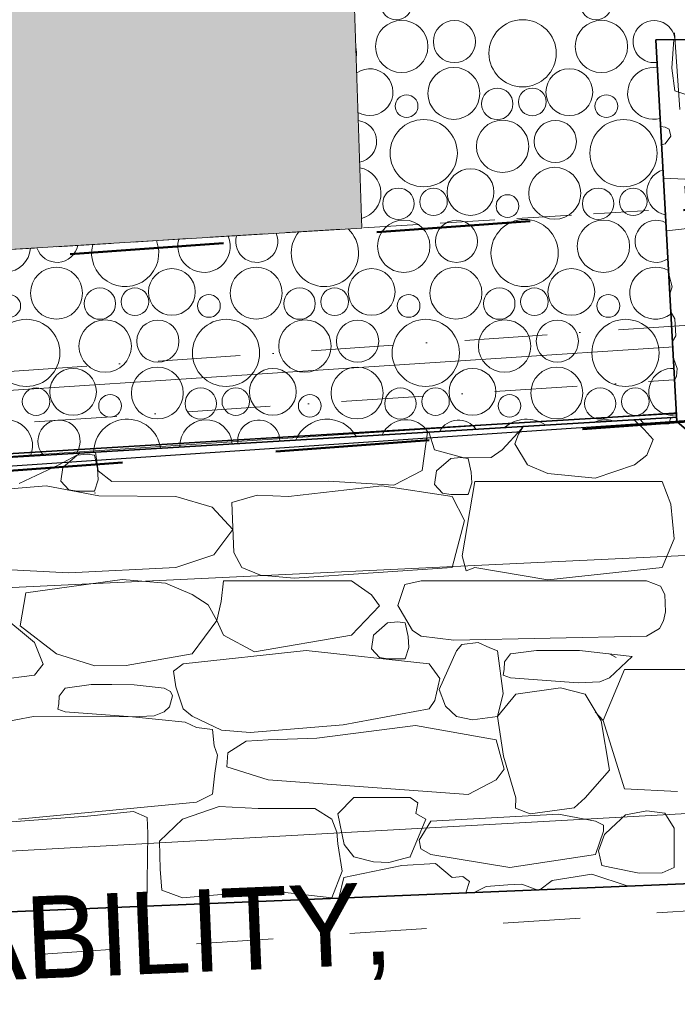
# Model space of a CAD drawing. Header units: millimetres. Extents: x -738537 to 1850049, y -250217 to 604013.
# Tile 27 of 204: x -621699 to -620502, y 80286 to 82080. Entities that reach past the tile are written whole.
import ezdxf

# ---------------------------------------------------------------- set-up
doc = ezdxf.new("R2010")
doc.units = ezdxf.units.MM
doc.header["$MEASUREMENT"] = 0
doc.set_wipeout_variables(frame=1)
for name, pattern in [('Dashed', [280, 140, -140]), ('Dot & Dashed', [280, 150, -60, 0, -70]), ('Hidden Line', [140, 100, -40]), ('Wipeout_Contour', [1000, 0, -1000])]:
    doc.linetypes.add(name, pattern=pattern)
for name, color, linetype, lineweight in [('0_Pen_No__161', 1, 'Continuous', 5), ('0_Pen_No__170', 9, 'Continuous', 0), ('A_BEAMS_Pen_No__69', 255, 'Continuous', 20), ('A_BEAMS_Pen_No__90', 255, 'Continuous', 20), ('A_SURVEY_Pen_No__6', 7, 'Continuous', 5), ('A_WALL LOAD_Pen_No__1', 214, 'Continuous', 35), ('A_WALL LOAD_Pen_No__3', 30, 'Continuous', 15), ('BUILDING_Pen_No__2', 1, 'Continuous', 25), ('C-GRID _Pen_No__5', 4, 'Continuous', 5), ('MARKETING_Pen_No__1', 214, 'Continuous', 35)]:
    doc.layers.add(name, color=color, linetype=linetype, lineweight=lineweight)
for name, color, linetype, lineweight, true_color in [('0_Pen_No__171', 7, 'Continuous', 0, 0xdadada), ('0_Pen_No__28', 7, 'Continuous', 50, 0xff9390), ('MARKETING_Pen_No__7', 7, 'Continuous', 5, 0x9f07ff), ('ROAD_Pen_No__7', 7, 'Continuous', 5, 0x9f07ff)]:
    doc.layers.add(name, color=color, linetype=linetype, lineweight=lineweight, true_color=true_color)
doc.layers.add('A_BEAMS', color=7, linetype='Continuous')
doc.layers.add('MARKETING', color=7, linetype='Continuous')
doc.styles.add('GENERATED_STYLE_1', font='GOTHIC.TTF')

# ---------------------------------------------------------------- blocks, each defined once
blk = doc.blocks.new('*X3')
at = {"layer": '0_Pen_No__170', "color": 9, "linetype": 'Continuous', "lineweight": 0}
for centre, radius in [((-621013.1, 82108.9), 28.6), ((-620649.4, 82108.9), 28.6), ((-621003.4, 82031.5), 47.7), ((-620907.4, 82040.4), 38.4), ((-620783.3, 82019.1), 61.2), ((-620639.7, 82031.5), 47.7), ((-620908.4, 81946), 47.3), ((-620698.2, 81948.2), 42.6), ((-620994.5, 81922.7), 20.7), ((-620829.4, 81926.9), 28.6), ((-620765.5, 81930.4), 25.1), ((-620630.8, 81922.7), 20.7), ((-620963.3, 81837.1), 61.2), ((-620819.7, 81849.5), 47.7), ((-620723.7, 81858.4), 38.4), ((-620599.6, 81837.1), 61.2), ((-620878.2, 81766.2), 42.6), ((-620724.7, 81764), 47.3), ((-621009.4, 81744.9), 28.6), ((-620945.5, 81748.4), 25.1), ((-620810.8, 81740.7), 20.7), ((-620645.7, 81744.9), 28.6), ((-620581.8, 81748.4), 25.1), ((-620999.7, 81667.5), 47.7), ((-620903.7, 81676.4), 38.4), ((-620779.6, 81655.1), 61.2), ((-620636, 81667.5), 47.7), ((-621632.1, 81582), 47.3), ((-621421.9, 81584.2), 42.6), ((-621268.4, 81582), 47.3), ((-621058.2, 81584.2), 42.6), ((-620904.7, 81582), 47.3), ((-620694.5, 81584.2), 42.6), ((-621553.1, 81562.9), 28.6), ((-621489.2, 81566.4), 25.1), ((-621189.4, 81562.9), 28.6), ((-621125.5, 81566.4), 25.1), ((-620825.7, 81562.9), 28.6), ((-620761.8, 81566.4), 25.1), ((-621718.2, 81558.7), 20.7), ((-621354.5, 81558.7), 20.7), ((-620990.8, 81558.7), 20.7), ((-620627.1, 81558.7), 20.7), ((-621687, 81473.1), 61.2), ((-621543.4, 81485.5), 47.7), ((-621447.4, 81494.4), 38.4), ((-621323.3, 81473.1), 61.2), ((-621179.7, 81485.5), 47.7), ((-621083.7, 81494.4), 38.4), ((-620959.6, 81473.1), 61.2), ((-620816, 81485.5), 47.7), ((-620720, 81494.4), 38.4), ((-620595.9, 81473.1), 61.2), ((-621601.9, 81402.2), 42.6), ((-621448.4, 81400), 47.3), ((-621238.2, 81402.2), 42.6), ((-621084.7, 81400), 47.3), ((-620874.5, 81402.2), 42.6), ((-620721, 81400), 47.3), ((-621669.2, 81384.4), 25.1), ((-621369.4, 81380.9), 28.6), ((-621305.5, 81384.4), 25.1), ((-621005.7, 81380.9), 28.6), ((-620941.8, 81384.4), 25.1), ((-620642, 81380.9), 28.6), ((-620578.1, 81384.4), 25.1), ((-621534.5, 81376.7), 20.7), ((-621170.8, 81376.7), 20.7), ((-620807.1, 81376.7), 20.7)]:
    blk.add_circle(centre, radius, dxfattribs=at)
for centre, radius, start, end in [((-620543.7, 82040.4), 38.4, 4.6797, 278.2143), ((-621147, 82019.1), 61.2, 352.8619, 10.8716), ((-620544.7, 81946), 47.3, 81.4594, 284.8104), ((-621061.9, 81948.2), 42.6, 240.278, 123.4556), ((-621087.4, 81858.4), 38.4, 281.058, 82.6755), ((-621088.4, 81764), 47.3, 284.3414, 79.3922), ((-620514.5, 81766.2), 42.6, 107.8067, 258.4631), ((-620540, 81676.4), 38.4, 62.405, 303.8648), ((-621267.4, 81676.4), 38.4, 164.4069, 22.5639), ((-621143.3, 81655.1), 61.2, 141.0314, 45.9394), ((-621507, 81655.1), 61.2, 165.1983, 21.7724), ((-621363.4, 81667.5), 47.7, 164.5247, 22.4461), ((-621727.1, 81667.5), 47.7, 191.4505, 355.5203), ((-621631.1, 81676.4), 38.4, 197.9404, 349.0304), ((-620541, 81582), 47.3, 60.1191, 306.1507), ((-620510.8, 81402.2), 42.6, 85.809, 280.4608), ((-621723.4, 81303.6), 47.7, 337.6282, 209.2529), ((-621627.4, 81312.4), 38.4, 325.0653, 221.8159), ((-621503.3, 81291.1), 61.2, 8.0077, 178.8735), ((-621359.7, 81303.6), 47.7, 4.7078, 182.1734), ((-621263.7, 81312.4), 38.4, 0.4755, 186.4057), ((-621139.6, 81291.1), 61.2, 29.3029, 157.5783), ((-620996, 81303.6), 47.7, 32.1034, 154.7777), ((-620900, 81312.4), 38.4, 34.5956, 152.2856), ((-620775.9, 81291.1), 61.2, 55.8878, 130.9934), ((-620632.3, 81303.6), 47.7, 73.0262, 113.855)]:
    blk.add_arc(centre, radius, start, end, dxfattribs=at)
blk = doc.blocks.new('Fill_2', base_point=(0, 0))
at = {"color": 254, "linetype": 'Wipeout_Contour', "lineweight": 0, "ltscale": 14005644.7295551}
blk.add_wipeout([(-629509.8, 81186.9), (-636562.3, 79781.8), (-636489.6, 79417.3), (-629462, 80817.5), (-620502.8, 81356.1), (-620540.5, 82043.7), (-601136.6, 81925.1), (-601127.3, 81469.6), (-590151.9, 81021), (-590021.9, 81719.9), (-589769.8, 81683.3), (-588537.1, 88325.9), (-581323.3, 84127), (-581890.9, 80218.2), (-581481.7, 80187.1), (-580849.5, 84486.2), (-589699.4, 89557.9), (-590288.4, 81899.2), (-594388.9, 82642), (-600414.3, 82313.5), (-600427.4, 82955.9), (-621103.7, 82547.9), (-621076.1, 81700.6)], dxfattribs=at)
at = {"layer": '0_Pen_No__170', "color": 255, "linetype": 'Continuous', "lineweight": 0, "flags": 128}
blk.add_lwpolyline([(-629509.8, 81186.9), (-636562.3, 79781.8), (-636489.6, 79417.3), (-629462, 80817.5), (-620502.8, 81356.1), (-620540.5, 82043.7), (-601136.6, 81925.1), (-601127.3, 81469.6), (-590151.9, 81021), (-590021.9, 81719.9), (-589769.8, 81683.3), (-588537.1, 88325.9), (-581323.3, 84127), (-581890.9, 80218.2), (-581481.7, 80187.1), (-580849.5, 84486.2), (-589699.4, 89557.9), (-590288.4, 81899.2), (-594388.9, 82642), (-600414.3, 82313.5), (-600427.4, 82955.9), (-621103.7, 82547.9), (-621076.1, 81700.6)], close=True, dxfattribs=at)
at = {"layer": '0_Pen_No__170', "color": 9, "linetype": 'Continuous', "lineweight": 0}
blk.add_blockref('*X3', (0, 0), dxfattribs=at)
blk = doc.blocks.new('IPE Beam 20[2]', base_point=(-619855.8, 81466.6))
at = {"layer": 'A_BEAMS_Pen_No__69', "color": 255, "linetype": 'Dot & Dashed', "lineweight": 20}
blk.add_line((-619845.4, 81467.3), (-633052.7, 80602.7), dxfattribs=at)
at = {"layer": 'A_BEAMS_Pen_No__90', "color": 255, "linetype": 'Continuous', "lineweight": 20}
for p, q in [((-619859.9, 81526.5), (-633046.1, 80663.3)), ((-619852, 81406.7), (-633038.3, 80543.5))]:
    blk.add_line(p, q, dxfattribs=at)
blk = doc.blocks.new('*X280')
at = {"layer": 'MARKETING_Pen_No__7', "color": 190, "linetype": 'Continuous', "lineweight": 5, "true_color": 0x9f07ff}
for p, q in [((-620579.6, 81350.8), (-620584.4, 81351.2)), ((-620561.8, 81333.7), (-620579.6, 81350.8)), ((-620569.5, 81352.1), (-620563.8, 81345.8)), ((-620517.1, 81343.9), (-620513.2, 81355.5)), ((-620820.4, 81296.3), (-620784.8, 81335.1)), ((-620781.7, 81339.4), (-620790.7, 81325.3)), ((-620784.8, 81335.1), (-620784.5, 81339.2)), ((-620563.8, 81345.8), (-620548.8, 81343.9)), ((-620545.7, 81315.3), (-620561.8, 81333.7)), ((-620548.8, 81343.9), (-620517.1, 81343.9)), ((-620966.1, 81258.8), (-620956.4, 81328.9)), ((-620954.1, 81329), (-620943.9, 81296.3)), ((-620790.7, 81325.3), (-620797.2, 81307.3)), ((-620557.2, 81286.7), (-620545.7, 81315.3)), ((-620943.9, 81296.3), (-620890.4, 81282)), ((-620840.5, 81282.6), (-620820.4, 81296.3)), ((-620797.2, 81307.3), (-620774.5, 81268.9)), ((-621627.8, 81268.9), (-621587, 81290.9)), ((-621594.6, 81286.7), (-621620.6, 81264.1)), ((-621576.1, 81288.3), (-621594.6, 81286.7)), ((-621562.7, 81286.7), (-621576.1, 81288.3)), ((-621557.2, 81262.5), (-621562.7, 81286.7)), ((-621560.8, 81292.5), (-621556.2, 81258.4)), ((-620914.1, 81280.8), (-620940.2, 81258.2)), ((-620895.7, 81282.4), (-620914.1, 81280.8)), ((-620882.5, 81280.8), (-620895.7, 81282.4)), ((-620890.4, 81282), (-620840.5, 81282.6)), ((-620876.7, 81255.7), (-620882.5, 81280.8)), ((-620579.6, 81268.9), (-620557.2, 81286.7)), ((-621700.1, 81235.3), (-621627.8, 81268.9)), ((-621620.6, 81264.1), (-621624.3, 81239.5)), ((-621555.9, 81242), (-621557.2, 81262.5)), ((-621556.2, 81258.4), (-621531.5, 81238.6)), ((-621017.7, 81232), (-620966.1, 81258.8)), ((-620940.2, 81258.2), (-620943.9, 81233.6)), ((-620774.5, 81268.9), (-620737.2, 81253.4)), ((-620650.8, 81244.6), (-620579.6, 81268.9)), ((-621562.9, 81221.3), (-621555.9, 81242)), ((-620875.5, 81236.1), (-620876.7, 81255.7)), ((-620737.2, 81253.4), (-620650.8, 81244.6)), ((-621650.6, 81230.9), (-621887.9, 81211.5)), ((-621555.1, 81212.5), (-621650.6, 81230.9)), ((-621624.3, 81239.5), (-621609.6, 81223.3)), ((-621609.6, 81223.3), (-621594.6, 81221.3)), ((-621531.5, 81238.6), (-621136.6, 81239.2)), ((-621039.9, 81230.9), (-621209.3, 81211.5)), ((-621136.6, 81239.2), (-621017.7, 81232)), ((-620911.7, 81211.5), (-621039.9, 81230.9)), ((-620943.9, 81233.6), (-620929.1, 81217.4)), ((-620870.1, 81238.6), (-620893.1, 81103.2)), ((-620882.5, 81215.4), (-620875.5, 81236.1)), ((-620529, 81238.6), (-620870.1, 81238.6)), ((-620513.2, 81197.6), (-620529, 81238.6)), ((-621594.6, 81221.3), (-621562.9, 81221.3)), ((-621414.9, 81211.5), (-621555.1, 81212.5)), ((-621348.7, 81192.3), (-621414.9, 81211.5)), ((-621266.9, 81214.1), (-621312.8, 81200.3)), ((-621209.3, 81211.5), (-621266.9, 81214.1)), ((-620929.1, 81217.4), (-620914.1, 81215.4)), ((-620914.1, 81215.4), (-620882.5, 81215.4)), ((-620889.3, 81167.8), (-620911.7, 81211.5)), ((-621311.2, 81151.4), (-621348.7, 81192.3)), ((-621312.8, 81200.3), (-621309.3, 81109.3)), ((-620507.1, 81134.2), (-620513.2, 81197.6)), ((-621345.6, 81105.1), (-621311.2, 81151.4)), ((-620911.7, 81082.1), (-620889.3, 81167.8)), ((-620529, 81082.1), (-620507.1, 81134.2)), ((-621414.9, 81082.1), (-621345.6, 81105.1)), ((-621309.3, 81109.3), (-621294.8, 81082.1)), ((-620893.1, 81103.2), (-620885.9, 81075.7)), ((-621803.5, 81082.1), (-621609.4, 81072.3)), ((-621609.4, 81072.3), (-621414.9, 81082.1)), ((-621294.8, 81082.1), (-621260.4, 81068.1)), ((-621199.3, 81062.7), (-620911.7, 81082.1)), ((-620885.9, 81075.7), (-620870.1, 81082.1)), ((-620870.1, 81082.1), (-620737.6, 81059.7)), ((-620737.6, 81059.7), (-620529, 81082.1)), ((-621260.4, 81068.1), (-621199.3, 81062.7)), ((-621512.3, 81060), (-621688.2, 81035.7)), ((-621433.5, 81053.5), (-621512.3, 81060)), ((-621384.8, 81033), (-621433.5, 81053.5)), ((-621328.2, 81057.7), (-621331.9, 81020.3)), ((-621094.6, 81057.7), (-621328.2, 81057.7)), ((-621058.6, 81032.5), (-621094.6, 81057.7)), ((-620997.7, 81051), (-621010.5, 81013.1)), ((-620967.8, 81057.7), (-620997.7, 81051)), ((-620557.9, 81057.7), (-620967.8, 81057.7)), ((-620532, 81048), (-620557.9, 81057.7)), ((-620524.4, 81033), (-620532, 81048)), ((-621688.2, 81035.7), (-621698, 80976)), ((-621356, 81013.8), (-621384.8, 81033)), ((-621043.7, 81012.3), (-621058.6, 81032.5)), ((-620523.2, 81001.2), (-620524.4, 81033)), ((-621340.3, 80985.5), (-621356, 81013.8)), ((-621331.9, 81020.3), (-621340.3, 80985.5)), ((-621094.6, 80958.6), (-621043.7, 81012.3)), ((-621010.5, 81013.1), (-620984, 80967.2)), ((-621672.4, 80945.6), (-621737.4, 80999.7)), ((-620526.6, 80984.7), (-620523.2, 81001.2)), ((-621698, 80976), (-621631.8, 80924.5)), ((-621384.8, 80924.5), (-621340.3, 80985.5)), ((-621340.3, 80985.5), (-621328.2, 80958.6)), ((-621029, 80981.2), (-621055, 80958.6)), ((-621010.6, 80982.8), (-621029, 80981.2)), ((-620997.3, 80981.2), (-621010.6, 80982.8)), ((-620991.5, 80956.1), (-620997.3, 80981.2)), ((-620557.9, 80956.7), (-620534.2, 80970.9)), ((-620534.2, 80970.9), (-620526.6, 80984.7)), ((-621328.2, 80958.6), (-621271.5, 80928.2)), ((-621271.5, 80928.2), (-621094.6, 80958.6)), ((-621055, 80958.6), (-621058.7, 80934)), ((-620990.3, 80936.5), (-620991.5, 80956.1)), ((-620984, 80967.2), (-620967.8, 80956.7)), ((-620967.8, 80956.7), (-620908.7, 80949.5)), ((-620908.7, 80949.5), (-620557.9, 80956.7)), ((-621656.4, 80906), (-621672.4, 80945.6)), ((-620997.3, 80915.8), (-620990.3, 80936.5)), ((-620894.2, 80942), (-620903.7, 80930.3)), ((-620864, 80945.6), (-620894.2, 80942)), ((-620842.8, 80935.5), (-620864, 80945.6)), ((-620829.1, 80930.3), (-620842.8, 80935.5)), ((-621631.8, 80924.5), (-621562.3, 80903)), ((-621505, 80903.7), (-621384.8, 80924.5)), ((-621177.1, 80930.9), (-621401.4, 80906.6)), ((-620953.2, 80906.6), (-621177.1, 80930.9)), ((-621058.7, 80934), (-621044, 80917.8)), ((-621044, 80917.8), (-621029, 80915.8)), ((-620903.7, 80930.3), (-620935.2, 80859.7)), ((-620818.9, 80852.4), (-620829.1, 80930.3)), ((-620805.1, 80924.5), (-620816.2, 80909.9)), ((-620757.8, 80930.7), (-620805.1, 80924.5)), ((-620720.3, 80930.9), (-620757.8, 80930.7)), ((-620679.4, 80930.6), (-620720.3, 80930.9)), ((-620583.6, 80919.8), (-620679.4, 80930.6)), ((-620613.1, 80918), (-620624.8, 80924.5)), ((-620624.8, 80881.2), (-620583.6, 80919.8)), ((-621672.4, 80885.7), (-621656.4, 80906)), ((-621562.3, 80903), (-621505, 80903.7)), ((-621401.4, 80906.6), (-621419, 80892.9)), ((-621029, 80915.8), (-620997.3, 80915.8)), ((-620933.9, 80879.7), (-620953.2, 80906.6)), ((-620816.2, 80909.9), (-620816.6, 80896)), ((-621836.8, 80864.4), (-621672.4, 80885.7)), ((-621419, 80892.9), (-621414.9, 80864.9)), ((-620816.6, 80896), (-620818.4, 80886.1)), ((-620818.4, 80886.1), (-620805.1, 80881.2)), ((-620805.1, 80881.2), (-620682.2, 80872.2)), ((-620642.7, 80873.8), (-620624.8, 80881.2)), ((-620597.5, 80896), (-620636.6, 80803)), ((-620465.7, 80896), (-620597.5, 80896)), ((-621569, 80868.6), (-621616.3, 80862.4)), ((-621531.5, 80868.8), (-621569, 80868.6)), ((-621490.7, 80868.5), (-621531.5, 80868.8)), ((-621436.1, 80862.4), (-621490.7, 80868.5)), ((-621414.9, 80864.9), (-621401.4, 80824.7)), ((-620943.2, 80839.7), (-620933.9, 80879.7)), ((-620714, 80863), (-620795.5, 80851.1)), ((-620669.4, 80851.1), (-620714, 80863)), ((-620682.2, 80872.2), (-620642.7, 80873.8)), ((-621627.4, 80847.9), (-621627.8, 80833.9)), ((-621616.3, 80862.4), (-621627.4, 80847.9)), ((-621424.3, 80855.9), (-621436.1, 80862.4)), ((-621426.2, 80828.4), (-621420.9, 80848.3)), ((-621420.9, 80848.3), (-621424.3, 80855.9)), ((-620935.2, 80859.7), (-620923.5, 80829.1)), ((-620829.1, 80810.8), (-620818.9, 80852.4)), ((-620795.5, 80851.1), (-620829.1, 80810.8)), ((-620640.1, 80802.9), (-620669.4, 80851.1)), ((-621627.8, 80833.9), (-621629.6, 80824.1)), ((-621436.1, 80819.2), (-621426.2, 80828.4)), ((-620953.2, 80824.7), (-620943.2, 80839.7)), ((-620923.5, 80829.1), (-620903.7, 80810.8)), ((-621673.7, 80810.4), (-621781, 80790.4)), ((-621493.4, 80810.2), (-621673.7, 80810.4)), ((-621629.6, 80824.1), (-621616.3, 80819.2)), ((-621616.3, 80819.2), (-621493.4, 80810.2)), ((-621493.4, 80810.2), (-621454, 80811.7)), ((-621397.5, 80800.3), (-621493.4, 80810.2)), ((-621454, 80811.7), (-621436.1, 80819.2)), ((-621401.4, 80824.7), (-621384.8, 80810.9)), ((-621384.8, 80810.9), (-621331.3, 80785.5)), ((-621110.1, 80795.6), (-620953.2, 80824.7)), ((-620903.7, 80810.8), (-620874.4, 80804.4)), ((-620874.4, 80804.4), (-620829.1, 80810.8)), ((-620829.1, 80810.8), (-620818, 80738.3)), ((-620651.4, 80819.3), (-620636.6, 80803)), ((-621377, 80790.4), (-621397.5, 80800.3)), ((-621279.6, 80781.3), (-621110.1, 80795.6)), ((-620978.3, 80794.3), (-621158.2, 80771.2)), ((-620831.1, 80767.9), (-620978.3, 80794.3)), ((-620624.8, 80712.9), (-620640.1, 80802.9)), ((-620636.6, 80803), (-620597.5, 80678.8)), ((-621347.7, 80786.8), (-621377, 80790.4)), ((-621344.8, 80757.2), (-621347.7, 80786.8)), ((-621331.3, 80785.5), (-621279.6, 80781.3)), ((-621338.8, 80740), (-621344.8, 80757.2)), ((-621286.7, 80765.5), (-621319.9, 80744.2)), ((-621246.3, 80767.9), (-621286.7, 80765.5)), ((-621158.2, 80771.2), (-621246.3, 80767.9)), ((-620816.6, 80714.6), (-620831.1, 80767.9)), ((-621343.6, 80707.4), (-621338.8, 80740)), ((-621319.9, 80744.2), (-621321.9, 80718.9)), ((-620818, 80738.3), (-620795.5, 80662.3)), ((-621347.9, 80668.9), (-621343.6, 80707.4)), ((-621321.9, 80718.9), (-621246.3, 80695.3)), ((-620831.1, 80695.3), (-620816.6, 80714.6)), ((-620669.4, 80662.3), (-620624.8, 80712.9)), ((-621246.3, 80695.3), (-620882.2, 80668.2)), ((-620882.2, 80668.2), (-620831.1, 80695.3)), ((-621377, 80654.4), (-621347.9, 80668.9)), ((-620597.5, 80678.8), (-620501.2, 80674.1)), ((-621701, 80623.7), (-621377, 80654.4)), ((-621090.5, 80663), (-621119.8, 80633)), ((-620988.2, 80663), (-621090.5, 80663)), ((-620974.3, 80653.3), (-620988.2, 80663)), ((-620977.5, 80634.1), (-620974.3, 80653.3)), ((-620795.5, 80662.3), (-620796.1, 80643.5)), ((-620689.2, 80644.4), (-620669.4, 80662.3)), ((-621491.7, 80637.5), (-621575.8, 80629.2)), ((-621467.1, 80626.6), (-621491.7, 80637.5)), ((-621336, 80646.3), (-621402.8, 80623.4)), ((-621264.6, 80643.2), (-621336, 80646.3)), ((-621161.8, 80643.2), (-621264.6, 80643.2)), ((-621130.8, 80623.4), (-621161.8, 80643.2)), ((-621119.8, 80633), (-621108, 80577.5)), ((-620959.4, 80623.5), (-620977.5, 80634.1)), ((-620717.6, 80632.7), (-620950.6, 80620.1)), ((-620796.1, 80643.5), (-620769.7, 80633.3)), ((-620769.7, 80633.3), (-620689.2, 80644.4)), ((-620650.3, 80620.1), (-620717.6, 80632.7)), ((-620595.9, 80631.5), (-620621.9, 80606.9)), ((-620557.3, 80638.8), (-620595.9, 80631.5)), ((-620524.1, 80634.4), (-620557.3, 80638.8)), ((-620507, 80606.9), (-620524.1, 80634.4)), ((-621575.8, 80629.2), (-621755.7, 80615.7)), ((-621465.5, 80597.6), (-621467.1, 80626.6)), ((-621402.8, 80623.4), (-621444.5, 80583.2)), ((-621121.3, 80599.9), (-621130.8, 80623.4)), ((-620988.2, 80554.7), (-620959.4, 80623.5)), ((-620950.6, 80620.1), (-620971.8, 80585.5)), ((-620635.7, 80612.7), (-620650.3, 80620.1)), ((-620635.7, 80601.8), (-620635.7, 80612.7)), ((-621467.3, 80466.4), (-621465.5, 80597.6)), ((-621119.8, 80578.3), (-621121.3, 80599.9)), ((-620650.3, 80559.3), (-620635.7, 80601.8)), ((-620634, 80595.3), (-620645.1, 80566)), ((-620621.9, 80606.9), (-620634, 80595.3)), ((-620507, 80535.6), (-620507, 80606.9)), ((-621444.5, 80583.2), (-621443.5, 80532.5)), ((-621111.7, 80528.7), (-621119.8, 80578.3)), ((-621108, 80577.5), (-621090.5, 80554.7)), ((-620971.8, 80585.5), (-620968.3, 80569.7)), ((-620968.3, 80569.7), (-620950.6, 80559.3)), ((-620950.6, 80559.3), (-620806.2, 80535.5)), ((-620806.2, 80535.5), (-620650.3, 80559.3)), ((-620645.1, 80566), (-620638.7, 80539.2)), ((-621090.5, 80554.7), (-621054.8, 80546)), ((-621054.8, 80546), (-621027, 80544.3)), ((-621027, 80544.3), (-620988.2, 80554.7)), ((-620941.6, 80542.8), (-621002.9, 80539.2)), ((-620911.7, 80517.1), (-620941.6, 80542.8)), ((-621443.5, 80532.5), (-621440.3, 80494.2)), ((-621130.8, 80480.1), (-621111.7, 80528.7)), ((-621002.9, 80539.2), (-621109, 80517.1)), ((-620657, 80523.1), (-620729.3, 80511.6)), ((-620591.1, 80501.2), (-620657, 80523.1)), ((-620638.7, 80539.2), (-620621.9, 80535.6)), ((-620621.9, 80535.6), (-620571, 80524.8)), ((-620571, 80524.8), (-620529, 80525.9)), ((-620529, 80525.9), (-620507, 80535.6)), ((-621109, 80517.1), (-621117.8, 80479.3)), ((-620892.2, 80519.1), (-620911.7, 80517.1)), ((-620879.9, 80510.2), (-620892.2, 80519.1)), ((-620886.4, 80489), (-620879.9, 80510.2)), ((-620784.6, 80504.8), (-620810.2, 80503.9)), ((-620755.6, 80494.4), (-620784.6, 80504.8)), ((-620729.3, 80511.6), (-620752.1, 80494.5)), ((-621440.3, 80494.2), (-621402.8, 80480.1)), ((-621402.8, 80480.1), (-621247.2, 80493.4)), ((-621247.2, 80493.4), (-621130.8, 80480.1)), ((-620849.5, 80500.9), (-620872.4, 80489.5)), ((-620810.2, 80503.9), (-620849.5, 80500.9)), ((-621468.4, 80464.8), (-621467.3, 80466.4))]:
    blk.add_line(p, q, dxfattribs=at)
for p in [(-620517.1, 81343.9), (-621562.9, 81221.3), (-621562, 81218.1), (-620882.5, 81215.4), (-620997.3, 80915.8), (-620988.2, 80554.7)]:
    blk.add_point(p, dxfattribs=at)
blk = doc.blocks.new('Fill_99', base_point=(0, 0))
at = {"color": 254, "linetype": 'Wipeout_Contour', "lineweight": 0, "ltscale": 3801491.66814994}
blk.add_wipeout([(-636355.7, 78745), (-629373.7, 80136.1), (-619584.7, 80543.1), (-619651.1, 81407.3), (-629462, 80817.5), (-636489.6, 79417.3)], dxfattribs=at).dxf.layer = 'MARKETING'
at = {"layer": 'MARKETING_Pen_No__1', "color": 214, "linetype": 'Continuous', "lineweight": 35, "flags": 128}
blk.add_lwpolyline([(-636355.7, 78745), (-636489.6, 79417.3), (-629462, 80817.5), (-619651.1, 81407.3), (-619584.7, 80543.1), (-629373.7, 80136.1)], close=True, dxfattribs=at)
at = {"layer": 'MARKETING_Pen_No__7', "color": 190, "linetype": 'Continuous', "lineweight": 5, "true_color": 0x9f07ff}
blk.add_blockref('*X280', (0, 0), dxfattribs=at)
blk = doc.blocks.new('*X284')
at = {"layer": 'MARKETING_Pen_No__7', "color": 190, "linetype": 'Continuous', "lineweight": 5, "true_color": 0x9f07ff}
for p, q in [((-620511.2, 81992), (-620507.6, 82043.9)), ((-620506.1, 81950.4), (-620511.2, 81992)), ((-620506.1, 81950.4), (-620453.9, 81933.8)), ((-620523.8, 81884.3), (-620531.8, 81885.6)), ((-620516.1, 81881), (-620523.8, 81884.3)), ((-620523.5, 81854.2), (-620513.5, 81868.3)), ((-620513.5, 81868.3), (-620516.1, 81881)), ((-620530, 81852), (-620523.5, 81854.2)), ((-620365.5, 81783.8), (-620526.7, 81791.7)), ((-620521.4, 81695.4), (-620458.9, 81702.4)), ((-620516.3, 81614), (-620517, 81614.8)), ((-620510.8, 81593.8), (-620516.3, 81614)), ((-620515.1, 81580.6), (-620510.8, 81593.8)), ((-620512.9, 81546.5), (-620513.2, 81546.7)), ((-620505.8, 81535.2), (-620512.9, 81546.5)), ((-620504.4, 81504.4), (-620505.8, 81535.2)), ((-620510.3, 81493.6), (-620504.4, 81504.4)), ((-620508.6, 81463.5), (-620508.7, 81463.6)), ((-620501.9, 81444.9), (-620508.6, 81463.5)), ((-620502.9, 81429.9), (-620501.9, 81444.9)), ((-620506.5, 81423.1), (-620502.9, 81429.9))]:
    blk.add_line(p, q, dxfattribs=at)
blk = doc.blocks.new('Fill_101', base_point=(0, 0))
at = {"color": 254, "linetype": 'Wipeout_Contour', "lineweight": 0, "ltscale": 4929436.113878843}
blk.add_wipeout([(-601141.1, 82145.1), (-620540.5, 82043.7), (-620502.4, 81348.4), (-619584.7, 80543.1), (-619660.1, 81689.9), (-601728.4, 81843.5), (-601742.2, 81492.1), (-601136.9, 81468.2)], dxfattribs=at).dxf.layer = 'MARKETING'
at = {"layer": 'MARKETING_Pen_No__1', "color": 214, "linetype": 'Continuous', "lineweight": 35, "flags": 128}
blk.add_lwpolyline([(-601141.1, 82145.1), (-620540.5, 82043.7), (-620502.4, 81348.4), (-619584.7, 80543.1), (-619660.1, 81689.9), (-601728.4, 81843.5), (-601742.2, 81492.1), (-601136.9, 81468.2)], close=True, dxfattribs=at)
at = {"layer": 'MARKETING_Pen_No__7', "color": 190, "linetype": 'Continuous', "lineweight": 5, "true_color": 0x9f07ff}
blk.add_blockref('*X284', (0, 0), dxfattribs=at)

msp = doc.modelspace()

# ---------------------------------------------------------------- block references
at = {"layer": '0_Pen_No__170', "color": 9, "linetype": 'Continuous', "lineweight": 0}
msp.add_blockref('Fill_2', (0, 0), dxfattribs=at)

# ---------------------------------------------------------------- next in the draw order: hatches: boundary and pattern name
at = {"layer": '0_Pen_No__171', "linetype": 'Continuous', "lineweight": 0, "true_color": 0xdadada}
h = msp.add_hatch(dxfattribs=at)
h.set_pattern_fill('EARTH', color=254, style=0, pattern_type=2)
h.set_pattern_definition([(45, (0, 0), (-275.77163, 275.77163), []), (45, (-91.9, 91.9), (-551.5433, 551.5433), []), (45, (-183.85, 183.85), (-551.5433, 551.5433), []), (135, (-275.77, 275.77), (91.923878, 91.923878), [389.99999, -389.99999])])
h.paths.add_polyline_path([(-631238.6, 89036.3), (-631416.2, 91643.8), (-617835.3, 92530.2), (-617753.3, 93259.2), (-588579.2, 89990.2), (-588759.4, 89019.1), (-590040.8, 82079.1), (-593210.4, 82111.5), (-600415.6, 82185.1), (-600427.4, 82955.9), (-621103.7, 82547.9), (-621076.1, 81700.6), (-629509.8, 81186.9), (-630697.2, 80950.3), (-631025.7, 85774.3), (-632625.9, 85665.4), (-632847.9, 88926.8)])

# ---------------------------------------------------------------- next in the draw order: linework, layer by layer
at = {"layer": 'A_WALL LOAD_Pen_No__1', "color": 214, "linetype": 'Continuous', "lineweight": 35}
for p, q in [((-619832.9, 81404), (-629462, 80817.5)), ((-629396.4, 80311.1), (-619801.9, 80895.4))]:
    msp.add_line(p, q, dxfattribs=at)
at = {"layer": 'A_WALL LOAD_Pen_No__3', "color": 30, "linetype": 'Hidden Line', "lineweight": 15}
msp.add_lwpolyline([(-619855.5, 81774.9), (-629509.8, 81186.9)], dxfattribs=at)
at = {"layer": 'A_WALL LOAD_Pen_No__3', "color": 30, "linetype": 'Continuous', "lineweight": 15}
msp.add_lwpolyline([(-629373.7, 80136.1), (-619791.2, 80719.7)], dxfattribs=at)

# ---------------------------------------------------------------- next in the draw order: block references
at = {"layer": 'A_BEAMS', "color": 5, "linetype": 'Continuous', "lineweight": 5}
msp.add_blockref('IPE Beam 20[2]', (-619855.8, 81466.6), dxfattribs=at)

# ---------------------------------------------------------------- next in the draw order: block references
at = {"layer": 'MARKETING_Pen_No__7', "color": 190, "linetype": 'Continuous', "lineweight": 5, "true_color": 0x9f07ff}
msp.add_blockref('Fill_99', (0, 0), dxfattribs=at)

# ---------------------------------------------------------------- next in the draw order: block references
msp.add_blockref('Fill_101', (0, 0), dxfattribs=at)

# ---------------------------------------------------------------- next in the draw order: texts
at = {"layer": 'A_SURVEY_Pen_No__6', "color": 7, "linetype": 'Continuous', "lineweight": 5, "insert": (-624472.9, 80156.4), "char_height": 150, "attachment_point": 5, "rotation": 2.3808, "line_spacing_factor": 1.070163, "style": 'GENERATED_STYLE_1'}
msp.add_mtext('\\A1;{\\pqc;\\fCentury Gothic|b0|i0|c0|p34;EXISTING BAY RETAINING WALL TO BE INVESTIGATED FOR STABILITY, \\P\\pqc;\\fCentury Gothic|b0|i0|c0|p34; BY ENGINEERS BEFORE NEW BUILDING CONSTRUCTION}', dxfattribs=at)

# ---------------------------------------------------------------- next in the draw order: linework, layer by layer
at = {"layer": '0_Pen_No__161', "color": 1, "linetype": 'Dashed', "lineweight": 5}
msp.add_lwpolyline([(-632252.5, 79664.8), (-632416.1, 82097.3), (-620562.9, 82894.6), (-620399.3, 80462.1)], close=True, dxfattribs=at)
at = {"layer": '0_Pen_No__28', "color": 21, "linetype": 'Dashed', "lineweight": 50, "ltscale": 2, "true_color": 0xff9390}
for points in [[(-588172.2, 90291.8), (-588245.1, 89899.5), (-589695.7, 82082.6), (-589699.3, 81730.6), (-619887.8, 82039.1), (-619836.2, 81394.8), (-631020.6, 80584.2), (-631338.3, 85407.6), (-632947.2, 85301.4), (-633212.6, 89247.7), (-631607.2, 89357), (-631791.9, 91965.1), (-618146.2, 92850.5), (-618057.7, 93640.4)], [(-588579.2, 89990.2), (-588584.3, 89962.5), (-590040.4, 82116.1), (-590040.8, 82079.1), (-620261.9, 82387.9), (-620211, 81753.3), (-630700.5, 80998.2), (-631017.5, 85774.5), (-632626.1, 85668.4), (-632845.3, 88926.9), (-631238.6, 89036.3), (-631423.2, 91643.3), (-617835.5, 92525), (-617753.2, 93259.2)]]:
    msp.add_lwpolyline(points, close=True, dxfattribs=at)
at = {"layer": 'BUILDING_Pen_No__2', "color": 1, "linetype": 'Continuous', "lineweight": 25}
msp.add_line((-627782.4, 80858.1), (-619843, 81393.4), dxfattribs=at)
at = {"layer": 'C-GRID _Pen_No__5', "color": 4, "linetype": 'Dot & Dashed', "lineweight": 5}
msp.add_line((-634581.5, 80563.7), (-617688.9, 81713.8), dxfattribs=at)
at = {"layer": 'ROAD_Pen_No__7', "color": 18, "linetype": 'Continuous', "lineweight": 5, "true_color": 0x000000}
for p, q in [((-624739.9, 80902), (-619646.4, 81143.6)), ((-620231.8, 80648.2), (-629373.7, 80136.1))]:
    msp.add_line(p, q, dxfattribs=at)

doc.saveas('drawing.dxf')
